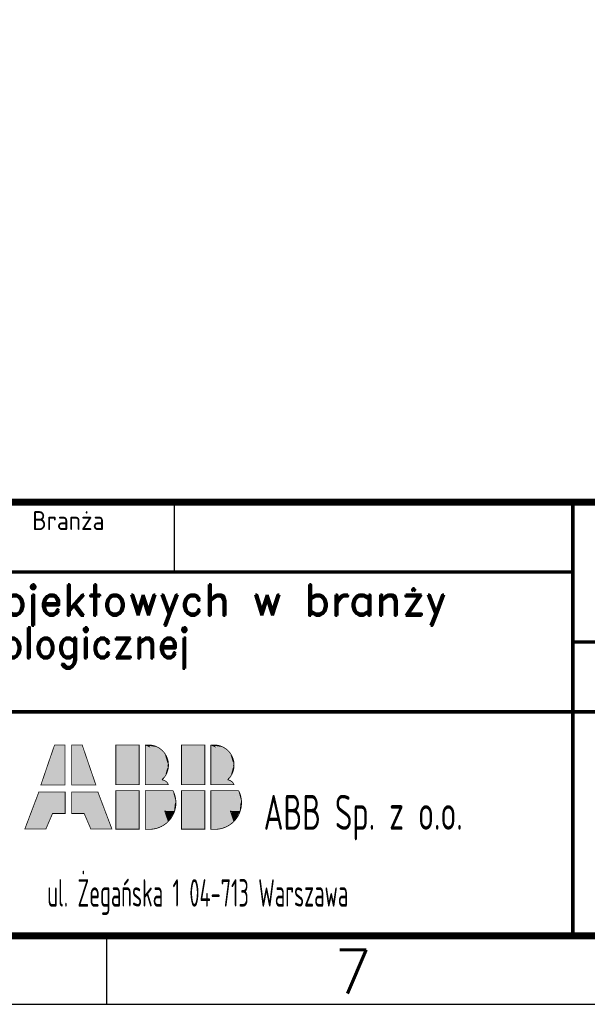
# Model space of a CAD drawing. Header units: millimetres. Extents: x 472 to 1299, y 510 to 798.
# Tile 56 of 69: x 1165 to 1207, y 511 to 582. Entities that reach past the tile are written whole.
import ezdxf
from ezdxf.enums import TextEntityAlignment as Align

# ---------------------------------------------------------------- set-up
doc = ezdxf.new("R2010")
doc.units = ezdxf.units.MM
doc.header["$LTSCALE"] = 4
doc.linetypes.add('AUSGEZOGEN', pattern=[0])
doc.linetypes.add('DOT2', pattern=[0.125, 0, -0.125])
doc.layers.add('Ramka', color=7, linetype='Continuous')
doc.styles.add('ADESK1', font='romans', dxfattribs={"bigfont": 'bigfont'})
doc.styles.add('ROMAND', font='romand')
doc.styles.get("Standard").update_dxf_attribs({"font": 'ISOCP.SHX'})

# ---------------------------------------------------------------- blocks, each defined once
blk = doc.blocks.new('*U8')
at = {"color": 1, "linetype": 'AUSGEZOGEN'}
for points in [[(23.26, 21.61), (23.26, 13.68), (26.47, 20.73)], [(26.47, 20.73), (23.26, 13.68), (27.92, 17.73)], [(27.92, 17.73), (23.26, 13.68), (26.63, 14.66)], [(26.63, 14.66), (23.26, 13.68), (27.4, 14.36)], [(27.4, 14.36), (23.26, 13.68), (27.89, 13.68)]]:
    blk.add_solid(points, dxfattribs=at)
blk = doc.blocks.new('A3-grafiko')
h = blk.add_hatch(color=1)
h.paths.add_polyline_path([(278.318, 15.474), (280.231, 15.474), (280.231, 13.905), (279.316, 13.905), (278.83, 12.773), (277.295, 12.773)])
h.paths.add_polyline_path([(282.62, 15.474), (280.707, 15.474), (280.707, 13.905), (281.622, 13.905), (282.108, 12.773), (283.643, 12.773)])
at = {"color": 5}
blk.add_line((283.26, 4.801), (283.26, 0), dxfattribs=at)
at = {"color": 5, "linetype": 'Continuous'}
blk.add_lwpolyline([(0, 0), (410, 0), (410, 287), (0, 287)], close=True, dxfattribs=at)
at = {"const_width": 0.51}
blk.add_lwpolyline([(24, 5), (410, 5), (410, 36.601), (24, 36.601)], close=True, dxfattribs=at)
at = {"linetype": 'DOT2', "const_width": 0.102}
blk.add_lwpolyline([(288.184, 31.504), (288.184, 36.601)], dxfattribs=at)
at = {"const_width": 0.255}
for points in [[(317.236, 36.601), (317.236, 5)], [(235.686, 31.504), (317.236, 31.504)], [(317.236, 26.407), (410, 26.407)], [(235.686, 21.31), (317.236, 21.31)], [(317.236, 21.31), (410, 21.31)]]:
    blk.add_lwpolyline(points, dxfattribs=at)
at = {"color": 1, "linetype": 'AUSGEZOGEN', "const_width": 0.0576}
for points in [[(279.462, 18.895), (280.229, 18.895), (280.229, 15.982), (278.464, 15.982), (279.462, 18.895)], [(281.476, 18.895), (280.709, 18.895), (280.709, 15.982), (282.474, 15.982), (281.476, 18.895)], [(286.073, 18.884), (286.073, 16.005), (287.787, 16.005)], [(290.855, 18.884), (290.855, 16.005), (292.569, 16.005)], [(278.318, 15.474), (280.231, 15.474), (280.231, 13.905), (279.316, 13.905), (278.83, 12.773), (277.295, 12.773), (278.318, 15.474)], [(282.62, 15.474), (280.707, 15.474), (280.707, 13.905), (281.622, 13.905), (282.108, 12.773), (283.643, 12.773), (282.62, 15.474)], [(286.074, 12.725), (286.074, 15.563), (288.099, 15.563)], [(290.856, 12.725), (290.856, 15.563), (292.881, 15.563)]]:
    blk.add_lwpolyline(points, dxfattribs=at)
for points in [[(283.928, 18.901), (285.633, 18.901), (285.633, 16.001), (283.928, 16.001)], [(288.71, 18.901), (290.416, 18.901), (290.416, 16.001), (288.71, 16.001)], [(283.928, 15.563), (285.633, 15.563), (285.633, 12.762), (283.928, 12.762)], [(288.71, 15.563), (290.416, 15.563), (290.416, 12.762), (288.71, 12.762)]]:
    blk.add_lwpolyline(points, close=True, dxfattribs=at)
at = {"color": 1, "const_width": 0.0616}
for points in [[(286.348, 18.896), (286.064, 18.896)], [(291.13, 18.896), (290.846, 18.896)], [(286.358, 12.745), (286.089, 12.745)], [(291.141, 12.745), (290.871, 12.745)]]:
    blk.add_lwpolyline(points, dxfattribs=at)
at = {"color": 1, "linetype": 'AUSGEZOGEN', "const_width": 0.0576}
for points in [[(287.291, 16.354, 0.672803), (286.345, 18.901, 0.742611)], [(292.073, 16.354, 0.672803), (291.127, 18.901, 0.742611)], [(287.761, 16.005, 0.288353), (287.291, 16.354, 0.288353)], [(292.543, 16.005, 0.288353), (292.073, 16.354, 0.288353)], [(286.358, 12.751, 0.563254), (288.099, 15.563, 0.675438)], [(291.14, 12.751, 0.563254), (292.881, 15.563, 0.675438)], [(286.074, 12.787, 0.002624), (286.093, 12.783, 0.685043)], [(290.856, 12.787, 0.002624), (290.876, 12.783, 0.685043)]]:
    blk.add_lwpolyline(points, format="xyb", dxfattribs=at)
at = {"color": 1, "linetype": 'AUSGEZOGEN'}
for points in [[(278.439, 15.982), (280.229, 15.982), (279.513, 18.921), (280.229, 18.87)], [(282.5, 15.982), (280.709, 15.982), (281.425, 18.921), (280.709, 18.87)]]:
    blk.add_solid(points, dxfattribs=at)
at = {"color": 1}
for points in [[(283.926, 15.998), (283.926, 18.907), (285.612, 15.998), (285.626, 18.887)], [(286.07, 18.883), (286.549, 18.877), (286.896, 18.751)], [(286.083, 18.87), (286.341, 18.877), (286.442, 18.707)], [(286.12, 18.883), (287.142, 18.637), (287.161, 18.562)], [(286.139, 18.87), (286.884, 18.77), (287.136, 18.631)], [(288.708, 15.998), (288.708, 18.907), (290.394, 15.998), (290.408, 18.887)], [(290.852, 18.883), (291.331, 18.877), (291.678, 18.751)], [(290.865, 18.87), (291.123, 18.877), (291.224, 18.707)], [(290.903, 18.883), (291.924, 18.637), (291.943, 18.562)], [(290.922, 18.87), (291.666, 18.77), (291.918, 18.631)], [(287.256, 18.492), (287.47, 18.335), (287.703, 17.547)], [(287.703, 17.547), (287.703, 17.547), (287.508, 18.196), (287.666, 17.963)], [(287.508, 18.196), (287.666, 17.963), (287.71, 17.805)], [(292.038, 18.492), (292.252, 18.335), (292.486, 17.547)], [(292.486, 17.547), (292.486, 17.547), (292.29, 18.196), (292.448, 17.963)], [(292.29, 18.196), (292.448, 17.963), (292.492, 17.805)], [(287.735, 17.421), (287.312, 16.444), (287.546, 16.67)], [(287.729, 17.414), (287.558, 16.79), (287.615, 16.778)], [(287.615, 16.778), (287.615, 16.778), (287.729, 17.408), (287.647, 16.923)], [(287.64, 17.874), (287.716, 17.862), (287.716, 17.578)], [(287.722, 17.421), (287.647, 16.973), (287.71, 16.973)], [(287.729, 17.408), (287.647, 16.923), (287.729, 17.421), (287.659, 16.979)], [(287.685, 17.452), (287.773, 17.452), (287.729, 17.238)], [(287.71, 17.799), (287.741, 17.528), (287.703, 17.528)], [(287.71, 17.805), (287.71, 17.805), (287.71, 17.799), (287.741, 17.528)], [(292.517, 17.421), (292.095, 16.444), (292.328, 16.67)], [(292.511, 17.414), (292.341, 16.79), (292.397, 16.778)], [(292.397, 16.778), (292.397, 16.778), (292.511, 17.408), (292.429, 16.923)], [(292.423, 17.874), (292.498, 17.862), (292.498, 17.578)], [(292.505, 17.421), (292.429, 16.973), (292.492, 16.973)], [(292.511, 17.408), (292.429, 16.923), (292.511, 17.421), (292.441, 16.979)], [(292.467, 17.452), (292.555, 17.452), (292.511, 17.238)], [(292.492, 17.799), (292.523, 17.528), (292.486, 17.528)], [(292.492, 17.805), (292.492, 17.805), (292.492, 17.799), (292.523, 17.528)], [(287.306, 16.45), (287.432, 16.57), (287.357, 16.412)], [(292.088, 16.45), (292.214, 16.57), (292.139, 16.412)], [(283.926, 12.758), (283.926, 15.569), (285.612, 12.758), (285.626, 15.549)], [(288.079, 15.562), (286.054, 12.758), (286.58, 12.765)], [(286.082, 15.556), (288.086, 15.562), (286.061, 12.752)], [(288.086, 15.569), (286.573, 12.765), (286.801, 12.8)], [(286.801, 12.8), (286.801, 12.8), (288.086, 15.562), (286.787, 12.793)], [(288.086, 15.562), (286.787, 12.793), (286.96, 12.848)], [(286.96, 12.848), (286.96, 12.848), (288.086, 15.562), (287.464, 14.091)], [(288.086, 15.562), (287.464, 14.091), (288.196, 14.071)], [(288.072, 15.556), (288.19, 14.071), (288.293, 14.789)], [(288.079, 15.562), (288.293, 14.782), (288.231, 15.203)], [(288.708, 12.758), (288.708, 15.569), (290.394, 12.758), (290.408, 15.549)], [(292.861, 15.562), (290.837, 12.758), (291.362, 12.765)], [(290.864, 15.556), (292.868, 15.562), (290.844, 12.752)], [(292.868, 15.569), (291.355, 12.765), (291.583, 12.8)], [(292.868, 15.562), (291.569, 12.793), (291.742, 12.848)], [(291.583, 12.8), (291.583, 12.8), (292.868, 15.562), (291.569, 12.793)], [(291.742, 12.848), (291.742, 12.848), (292.868, 15.562), (292.246, 14.091)], [(292.868, 15.562), (292.246, 14.091), (292.979, 14.071)], [(292.854, 15.556), (292.972, 14.071), (293.075, 14.789)], [(292.861, 15.562), (293.075, 14.782), (293.013, 15.203)], [(288.176, 14.064), (288.238, 14.678), (288.279, 14.347)], [(288.245, 14.706), (288.328, 14.692), (288.259, 14.402)], [(292.958, 14.064), (293.02, 14.678), (293.062, 14.347)], [(293.027, 14.706), (293.11, 14.692), (293.041, 14.402)], [(287.471, 14.084), (287.174, 12.903), (286.932, 12.814)], [(287.478, 14.084), (287.436, 13.09), (287.153, 12.91)], [(287.471, 14.071), (287.74, 13.318), (287.43, 13.083)], [(287.457, 14.105), (287.575, 14.105), (287.54, 13.974)], [(287.982, 13.656), (287.982, 13.656), (287.457, 14.091), (287.989, 13.663)], [(287.457, 14.091), (287.989, 13.663), (287.727, 13.304)], [(287.464, 14.098), (288.196, 14.078), (287.982, 13.656)], [(292.253, 14.084), (291.956, 12.903), (291.714, 12.814)], [(292.26, 14.084), (292.219, 13.09), (291.935, 12.91)], [(292.253, 14.071), (292.523, 13.318), (292.212, 13.083)], [(292.239, 14.105), (292.357, 14.105), (292.322, 13.974)], [(292.764, 13.656), (292.764, 13.656), (292.239, 14.091), (292.771, 13.663)], [(292.239, 14.091), (292.771, 13.663), (292.509, 13.304)], [(292.246, 14.098), (292.979, 14.078), (292.764, 13.656)]]:
    blk.add_solid(points, dxfattribs=at)
at = {"color": 1, "linetype": 'Continuous', "xscale": 0.3641509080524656, "yscale": 0.3641509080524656, "zscale": 0.3641509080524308}
for p in [(277.594, 11.014), (282.376, 11.014)]:
    blk.add_blockref('*U8', p, dxfattribs=at)
blk.add_text('Branża', height=1.3762).set_placement((277.836, 34.562))
for s, height, width, p in [('ABB Sp. z o.o.', 2.54845, 0.7, (294.705, 12.716)), ('ul. Żegańska 1 04-713 Warszawa', 2, 0.6, (278.931, 7.118))]:
    blk.add_text(s, height=height, dxfattribs=dict(width=width)).set_placement(p)
at = {"color": 5, "style": 'ADESK1'}
blk.add_text('7', height=3.201, dxfattribs=at).set_placement((301.219, 0.779), align=Align.CENTER)
at = {"color": 250, "style": 'ROMAND', "width": 0.9}
for tag, p, height in [('OPRACOWAŁ', (37.102, 33.56), 2), ('ZMIANA1', (109.377, 33.461), 2), ('ZMIANA2', (155.377, 33.461), 2), ('ZMIANA3', (201.377, 33.461), 2), ('RODZAJ_DOK', (249.47, 33.04), 2.243), ('BRANŻA', (290.245, 33.04), 2.243), ('NAZWA_ZAKŁADU', (375.799, 32.733), 2.243), ('DATA1', (83.569, 32.976), 2), ('OZN_DOK1', (326.144, 32.248), 2.243), ('SPRAWDZIŁ', (37.102, 29.56), 2), ('ZM1_WPROW', (104.855, 29.7), 2), ('ZM2_WPROW', (150.855, 29.7), 2), ('ZM3_WPROW', (196.855, 29.7), 2), ('DATA2', (83.569, 28.976), 2), ('DATA', (136.056, 29.294), 2), ('DATA', (182.056, 29.294), 2), ('DATA', (228.056, 29.294), 2), ('OZN_DOK2', (326.144, 28.407), 2.243), ('NAZWA_OBIEKTU', (375.799, 28.314), 2.243), ('ZATWIERDZIŁ', (37.102, 25.56), 2), ('ZM1_ZATW', (104.855, 25.7), 2), ('DATA', (136.056, 25.294), 2), ('ZM2_ZATW', (150.855, 25.7), 2), ('DATA', (182.056, 25.294), 2), ('ZM3_ZATW', (196.855, 25.7), 2), ('DATA', (228.056, 25.294), 2), ('DATA3', (83.569, 24.976), 2), ('NAZWA_PRAC', (337.117, 22.562), 2.243), ('OPIS_ZM_1', (98.413, 19.262), 1.5), ('OPIS_ZM_2', (144.413, 19.262), 1.5), ('OPIS_ZM_3', (190.413, 19.262), 1.5), ('OPIS_ZM_1', (98.413, 16.762), 1.5), ('OPIS_ZM_2', (144.413, 16.762), 1.5), ('OPIS_ZM_3', (190.413, 16.762), 1.5), ('144', (401.641, 15.998), 2.243), ('1:1', (368.283, 15.073), 2.243), ('1', (392.026, 15.36), 2.243), ('OPIS_ZM_1', (98.413, 14.262), 1.5), ('OPIS_ZM_2', (144.413, 14.262), 1.5), ('OPIS_ZM_3', (190.413, 14.262), 1.5), ('00', (381.556, 12.667), 2.243), ('A3', (368.283, 6.918), 2.243), ('APLIKACJA', (392.026, 7.205), 2)]:
    blk.add_attdef(tag, p, '', height=height, dxfattribs=at)
at = {"color": 1, "style": 'ROMAND'}
for tag, p, height, width in [('TYTUL_1', (249.411, 28.343), 2.243, 0.9), ('TYTUL_2', (249.411, 25.217), 2.243, 0.9), ('TYTUL_3', (249.411, 22.185), 2.243, 0.9), ('PLIK', (37.723, 6.22), 1.8, 0.8)]:
    blk.add_attdef(tag, p, '', height=height, dxfattribs=dict(at, width=width))
blk.add_attdef('NUMER_RYS', text='', height=2.345, dxfattribs=at).set_placement((403.569, 22.948), align=Align.RIGHT)
at = {"color": 250, "style": 'ROMAND', "width": 0.9, "flags": 2}
for tag, p in [('ZAMAWIAJĄCY', (36.801, 20.951)), ('NR_UMOWY', (36.801, 15.674)), ('NAZWA_PROJEKTU', (36.801, 10.726))]:
    blk.add_attdef(tag, p, '', height=2.243, dxfattribs=at)
at = {"color": 1, "style": 'ROMAND', "width": 0.9}
blk.add_attdef('NR_DOK', text='', height=2.548, dxfattribs=at).set_placement((341.162, 12.857), align=Align.CENTER)

msp = doc.modelspace()

# ---------------------------------------------------------------- block references
at = {"layer": 'Ramka'}
ref = msp.add_blockref('A3-grafiko', (888.381, 510.706), dxfattribs=at)
ref.add_attrib('TYTUL_1', 'Spis oznaczeń projektowych w branży ', (1136.826, 539.049), dxfattribs={"layer": '0', "color": 1, "height": 2.24264, "style": 'ROMAND'})
ref.add_attrib('TYTUL_2', 'mechaniczno technologicznej', (1136.78, 535.923), dxfattribs={"layer": '0', "color": 1, "height": 2.24264, "style": 'ROMAND', "width": 0.9})

doc.saveas('drawing.dxf')
